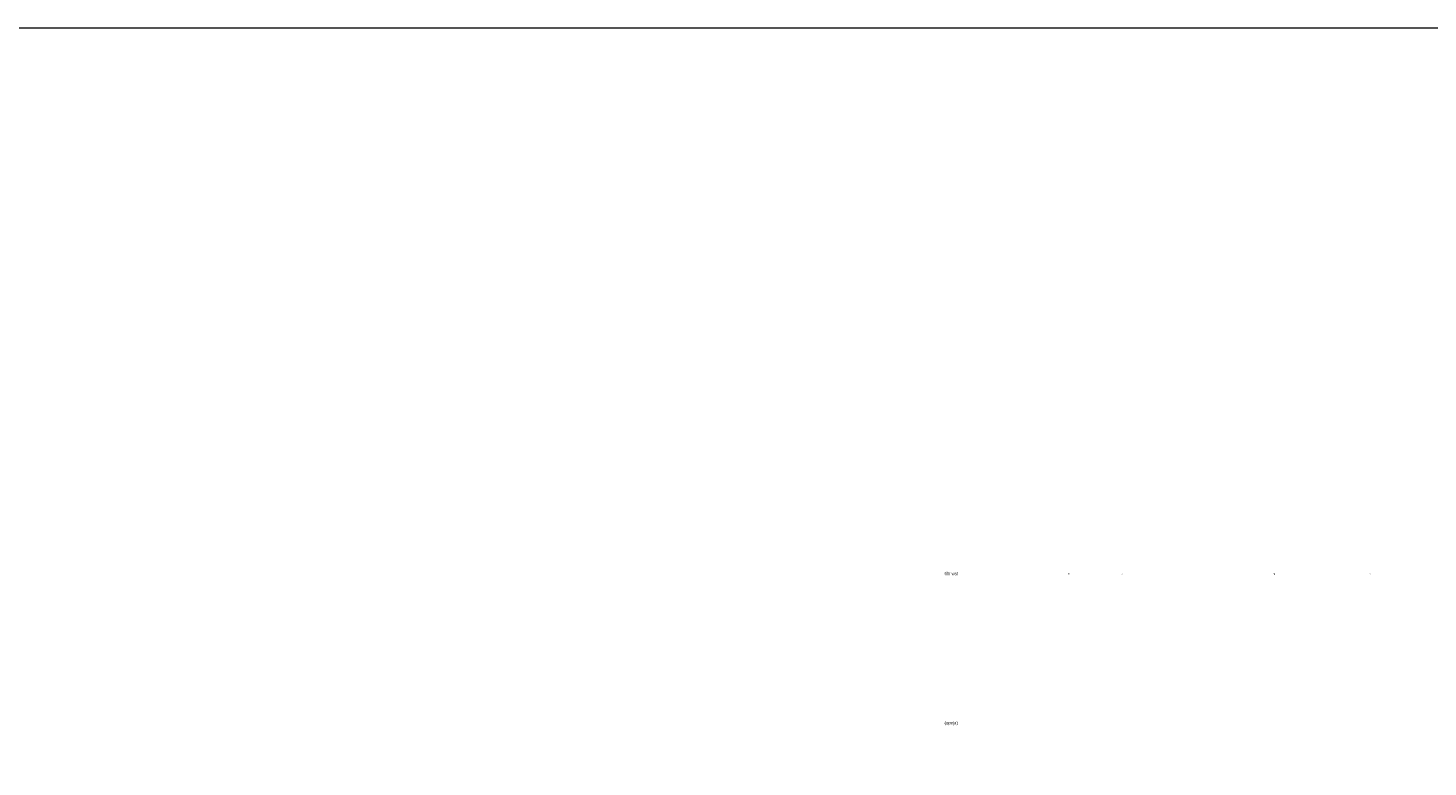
# Model space of a CAD drawing. Header units: millimetres. Extents: x 116 to 15750, y -6945 to 9999.
# Tile 10 of 150: x 5227 to 5767, y -4330 to -4045. Entities that reach past the tile are written whole.
import ezdxf

# ---------------------------------------------------------------- set-up
doc = ezdxf.new("R2010")
doc.units = ezdxf.units.MM
doc.layers.get('0').update_dxf_attribs({"color": 252})
doc.styles.get("Standard").update_dxf_attribs({"font": 'simplex.shx'})

msp = doc.modelspace()

# ---------------------------------------------------------------- hatches: boundary and pattern name
h = msp.add_hatch(color=7)
h.dxf.hatch_style = 2
h.paths.add_polyline_path([(5580.54, -4254.87), (5580.59, -4254.69), (5580.9, -4254.51), (5580.9, -4254.87), (5580.9, -4254.56), (5580.59, -4254.69), (5580.54, -4254.87), (5580.54, -4255.23), (5580.54, -4255.59), (5580.9, -4255.59), (5580.72, -4255.59), (5580.54, -4255.59), (5580.54, -4255.23), (5580.9, -4255.23), (5580.9, -4254.87)])
h = msp.add_hatch(color=7)
h.paths.add_polyline_path([(5601.02, -4254.51), (5601.02, -4254.83)])
h.paths.add_polyline_path([(5601.02, -4254.87), (5601.02, -4255.18), (5601.02, -4255.59), (5601.38, -4255.59), (5601.07, -4255.59)])
h = msp.add_hatch(color=7)
h.dxf.hatch_style = 2
h.paths.add_polyline_path([(5614.68, -4254.51), (5614.68, -4254.87), (5614.68, -4255.59), (5615.04, -4255.59), (5614.72, -4255.59)])
h = msp.add_hatch(color=7)
h.dxf.hatch_style = 2
h.paths.add_polyline_path([(5628.33, -4254.87), (5628.33, -4255.23), (5628.33, -4255.59), (5628.51, -4255.59), (5628.69, -4255.59), (5628.33, -4255.59), (5628.33, -4255.23), (5628.69, -4255.23), (5628.69, -4254.87)])
h = msp.add_hatch(color=7)
h.dxf.hatch_style = 2
h.paths.add_polyline_path([(5648.81, -4254.87), (5648.81, -4255.23), (5648.81, -4255.59), (5649.17, -4255.59), (5648.86, -4255.59), (5648.81, -4255.23), (5648.99, -4255.23), (5649.17, -4255.23), (5649.17, -4254.92), (5648.81, -4255.23)])
h = msp.add_hatch(color=7)
h.dxf.hatch_style = 2
h.paths.add_polyline_path([(5706.84, -4254.87), (5706.84, -4255.05), (5706.84, -4255.23), (5707.2, -4255.59), (5707.2, -4255.23), (5707.56, -4255.59), (5707.92, -4255.23), (5707.92, -4255.05), (5707.92, -4254.87), (5707.56, -4254.87), (5707.56, -4255.05), (5707.56, -4255.23), (5707.56, -4255.59), (5707.2, -4255.23), (5707.25, -4255.05), (5707.56, -4254.87), (5707.2, -4254.87), (5707.2, -4255.05), (5707.2, -4255.23), (5707.2, -4255.59), (5706.84, -4255.23)])
h = msp.add_hatch(color=7)
h.dxf.hatch_style = 2
h.paths.add_polyline_path([(5744.75, -4254.87), (5744.39, -4254.87), (5744.39, -4255.05), (5744.39, -4255.23), (5744.75, -4255.59), (5744.39, -4255.59), (5744.71, -4255.59), (5744.71, -4255.41), (5744.39, -4255.23), (5744.39, -4255.05), (5744.39, -4254.87), (5744.71, -4255.05), (5744.75, -4255.23)])

# ---------------------------------------------------------------- linework, layer by layer
at = {"color": 7, "lineweight": 0}
msp.add_lwpolyline([(4120.44, -6881.4), (8114.39, -6881.4), (8114.39, -4044.67), (4120.44, -4044.67)], close=True, dxfattribs=at)

# ---------------------------------------------------------------- texts
at = {"color": 7, "char_height": 1.2252, "attachment_point": 1}
for s, insert in [('{\\fT3romans.shxHorz1_512413N0|b0|i0|c0;filtr wst}', (5580.54, -4254.36)), ('{\\fT3romans.shxHorz1_512413N0|b0|i0|c0;(opcja)}', (5580.54, -4311.91))]:
    msp.add_mtext(s, dxfattribs=dict(at, insert=insert))

doc.saveas('drawing.dxf')
